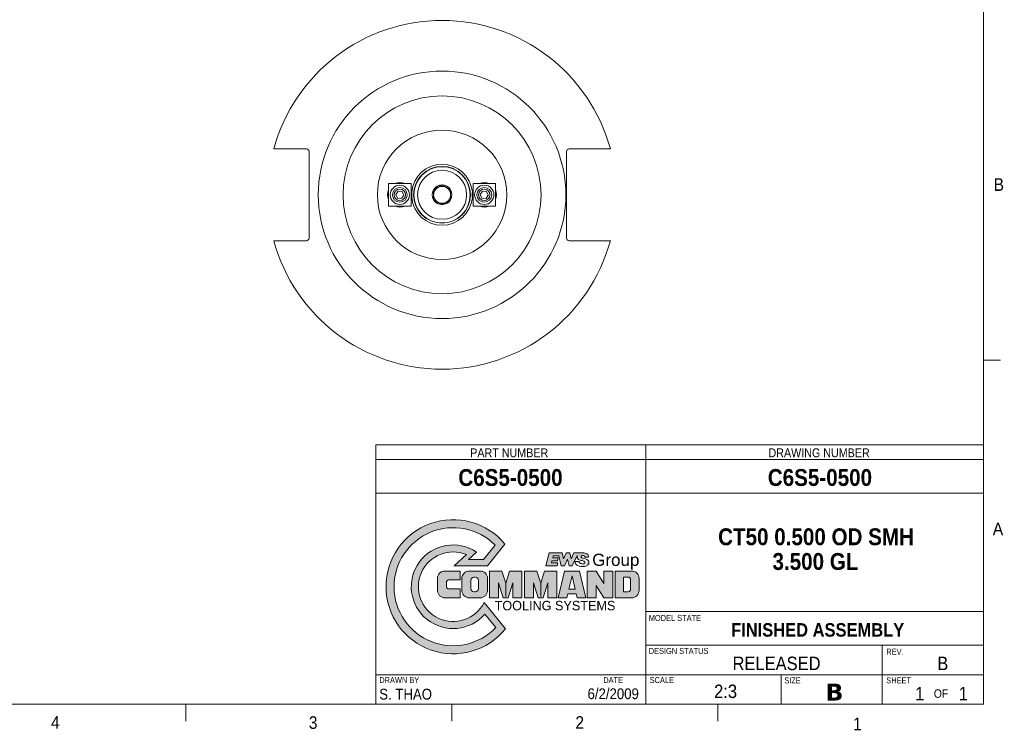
# Model space of a CAD drawing. Header units: inches. Extents: x 0.5 to 16.5, y 0.2 to 10.8.
# Tile 3 of 8: x 9.2 to 16.5, y 0.2 to 5.5. Entities that reach past the tile are written whole.
import ezdxf

# ---------------------------------------------------------------- set-up
doc = ezdxf.new("R2010")
doc.units = ezdxf.units.IN
doc.header["$MEASUREMENT"] = 0
doc.linetypes.add('CENTERX2', pattern=[0.7999999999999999, 0.5, -0.1, 0.1, -0.1])
doc.layers.add('FORMAT', color=7, linetype='Continuous')
doc.styles.add('SLDTEXTSTYLE0', font='VERDANAB.TTF')
doc.styles.add('SLDTEXTSTYLE1', font='GOTHIC.TTF', dxfattribs={"width": 0.913})
doc.styles.add('SLDTEXTSTYLE2', font='GOTHICB.TTF', dxfattribs={"width": 0.913})
doc.styles.add('SLDTEXTSTYLE3', font='MICROSS.TTF')
doc.styles.add('SLDTEXTSTYLE4', font='Brock')

# ---------------------------------------------------------------- blocks, each defined once
blk = doc.blocks.new('Block1')
at = {"linetype": 'Continuous'}
h = blk.add_hatch(color=7, dxfattribs=at)
edge = h.paths.add_edge_path(flags=0)
edge.add_arc((26.7, 22.6), 10.3, 67.67532192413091, 333.0646376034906, ccw=False)
edge.add_line((30.61250263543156, 32.12797581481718), (27.00079075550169, 28.76000000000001))
edge.add_line((27.00079075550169, 28.76000000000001), (36.83530790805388, 28.76000000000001))
edge.add_line((36.83530790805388, 28.76000000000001), (42.06039688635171, 35.21244752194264))
edge.add_arc((26.7, 22.6), 19.875, 39.38947500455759, 321.1997630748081)
edge.add_line((42.18929055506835, 10.14618519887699), (35.88263665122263, 17.93425417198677))
edge = h.paths.add_edge_path(flags=0)
edge.add_line((31.23771008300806, 30.66000000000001), (33.62496356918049, 32.88614989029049))
edge.add_arc((26.7, 22.6), 12.4, 56.05030493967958, 319.2194804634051)
edge.add_line((36.08949295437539, 14.50077645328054), (39.33545535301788, 10.49234671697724))
edge.add_arc((26.7, 22.6), 17.5, 44.76702876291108, 316.22200673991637, ccw=False)
edge.add_line((39.12458184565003, 34.92395090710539), (35.67170248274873, 30.66))
edge.add_line((35.67170248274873, 30.66), (31.23771008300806, 30.66000000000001))
h = blk.add_hatch(color=7, dxfattribs=at)
edge = h.paths.add_edge_path(flags=0)
edge.add_line((22.04999999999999, 25.05000000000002), (22.04999999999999, 21.50000000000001))
edge.add_arc((24.24999999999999, 21.50000000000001), 2.199999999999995, 179.9999999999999, 269.9999999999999)
edge.add_line((24.24999999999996, 19.30000000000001), (28.77999999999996, 19.30000000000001))
edge.add_line((28.77999999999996, 19.30000000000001), (28.77999999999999, 21.95000000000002))
edge.add_line((28.77999999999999, 21.95000000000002), (25.39999999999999, 21.95000000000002))
edge.add_arc((25.39999999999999, 22.65000000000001), 0.699999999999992, 179.9999999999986, 270, ccw=False)
edge.add_line((24.69999999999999, 22.65000000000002), (24.69999999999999, 23.90000000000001))
edge.add_arc((25.39999999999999, 23.90000000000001), 0.700000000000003, 89.9999999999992, 180, ccw=False)
edge.add_line((25.39999999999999, 24.60000000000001), (28.78, 24.6))
edge.add_line((28.78, 24.6), (28.77999999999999, 27.25000000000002))
edge.add_line((28.77999999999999, 27.25000000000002), (24.24999999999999, 27.25000000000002))
edge.add_arc((24.24999999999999, 25.05), 2.200000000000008, 90, 179.9999999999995)
h = blk.add_hatch(color=7, dxfattribs=at)
edge = h.paths.add_edge_path(flags=0)
edge.add_arc((34.67999999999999, 25.05), 2.200000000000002, 5.59777623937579e-13, 90.00000000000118)
edge.add_line((34.67999999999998, 27.24999999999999), (31.48000000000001, 27.24999999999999))
edge.add_arc((31.48, 25.05), 2.200000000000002, 89.99999999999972, 180.0000000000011)
edge.add_line((29.27999999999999, 25.04999999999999), (29.27999999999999, 21.50000000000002))
edge.add_arc((31.48, 21.50000000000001), 2.200000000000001, 179.9999999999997, 270.0000000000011)
edge.add_line((31.48000000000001, 19.3), (34.67999999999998, 19.3))
edge.add_arc((34.67999999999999, 21.50000000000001), 2.200000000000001, 270.0000000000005, 360.0000000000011)
edge.add_line((36.88, 21.50000000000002), (36.88, 25.04999999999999))
edge = h.paths.add_edge_path(flags=0)
edge.add_line((32.92999999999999, 25.45000000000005), (33.22999999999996, 25.45000000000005))
edge.add_arc((33.23, 24.45000000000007), 0.9999999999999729, -1.8189894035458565e-12, 90.0000000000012, ccw=False)
edge.add_line((34.22999999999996, 24.45000000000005), (34.22999999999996, 22.10000000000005))
edge.add_arc((33.23, 22.10000000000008), 0.9999999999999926, 269.99999999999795, 359.9999999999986, ccw=False)
edge.add_line((33.22999999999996, 21.10000000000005), (32.92999999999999, 21.10000000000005))
edge.add_arc((32.92999999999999, 22.10000000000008), 1.00000000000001, 180.0000000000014, 270, ccw=False)
edge.add_line((31.92999999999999, 22.10000000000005), (31.92999999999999, 24.45000000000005))
edge.add_arc((32.92999999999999, 24.45000000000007), 0.9999999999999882, 89.9999999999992, 180.000000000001, ccw=False)
for points in [[(42.27999999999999, 23.69999999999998), (41.16068929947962, 27.24999999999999), (37.47999999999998, 27.24999999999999), (37.47999999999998, 19.30000000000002), (40.13, 19.30000000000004), (40.12999999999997, 23.8000000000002), (41.5488445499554, 19.30000000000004), (43.0111554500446, 19.30000000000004), (44.42999999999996, 23.80000000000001), (44.42999999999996, 19.30000000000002), (47.07999999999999, 19.30000000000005), (47.07999999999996, 27.24999999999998), (43.39931070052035, 27.24999999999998)], [(52.62999999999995, 23.70000000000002), (51.51068929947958, 27.25000000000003), (47.82999999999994, 27.25000000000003), (47.82999999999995, 19.30000000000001), (50.48000000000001, 19.30000000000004), (50.48000000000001, 23.80000000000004), (51.89884454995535, 19.30000000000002), (53.36115545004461, 19.30000000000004), (54.77999999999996, 23.80000000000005), (54.77999999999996, 19.30000000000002), (57.43000000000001, 19.30000000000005), (57.42999999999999, 27.25000000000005), (53.74931070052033, 27.25000000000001)], [(66.42999999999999, 19.30000000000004), (69.08, 19.30000000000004), (69.07999999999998, 22.95000000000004), (71.36077313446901, 19.30000000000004), (74.03, 19.30000000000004), (74.03, 27.25000000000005), (71.38, 27.25000000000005), (71.38000000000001, 23.60000000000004), (69.09922686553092, 27.25000000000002), (66.42999999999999, 27.25000000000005)]]:
    blk.add_hatch(color=7, dxfattribs=at).paths.add_polyline_path(points, flags=0)
h = blk.add_hatch(color=7, dxfattribs=at)
h.paths.add_polyline_path([(57.82999999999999, 19.30000000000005), (60.39837196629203, 19.30000000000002), (60.68093445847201, 20.50000000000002), (63.17906554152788, 20.50000000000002), (63.46162803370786, 19.30000000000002), (66.03, 19.30000000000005), (64.15802348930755, 27.25000000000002), (59.70197651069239, 27.25000000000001)], flags=0)
h.paths.add_polyline_path([(62.84940930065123, 21.90000000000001), (61.01059069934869, 21.90000000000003), (61.92999999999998, 25.80459169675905)], flags=0)
h = blk.add_hatch(color=7, dxfattribs=at)
edge = h.paths.add_edge_path(flags=0)
edge.add_line((74.68, 19.30000000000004), (79.57999999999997, 19.30000000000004))
edge.add_arc((79.57999999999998, 21.50000000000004), 2.200000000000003, 270.0000000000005, 360.0000000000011)
edge.add_line((81.78, 21.50000000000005), (81.78, 25.05000000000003))
edge.add_arc((79.57999999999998, 25.05000000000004), 2.200000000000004, 5.59777623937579e-13, 90.00000000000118)
edge.add_line((79.57999999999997, 27.25000000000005), (74.67999999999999, 27.25000000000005))
edge.add_line((74.67999999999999, 27.25000000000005), (74.68, 19.30000000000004))
edge = h.paths.add_edge_path(flags=0)
edge.add_arc((78.47999999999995, 21.90000000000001), 0.8000000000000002, 269.9999999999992, 359.99999999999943, ccw=False)
edge.add_line((78.47999999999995, 21.1), (77.18, 21.10000000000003))
edge.add_line((77.18, 21.10000000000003), (77.18, 25.45000000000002))
edge.add_line((77.18, 25.45000000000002), (78.47999999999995, 25.44999999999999))
edge.add_arc((78.47999999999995, 24.65), 0.7999999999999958, -6.252776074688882e-13, 89.9999999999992, ccw=False)
edge.add_line((79.27999999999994, 24.65), (79.27999999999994, 21.90000000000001))
at = {"color": 7, "linetype": 'Continuous', "lineweight": 0}
for p, q in [((42.0603968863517, 35.21244752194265), (36.83530790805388, 28.76)), ((27.00079075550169, 28.76), (30.61250263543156, 32.12797581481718)), ((31.23771008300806, 30.66), (33.62496356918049, 32.88614989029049)), ((39.12458184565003, 34.92395090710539), (35.67170248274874, 30.66000000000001)), ((35.67170248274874, 30.66000000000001), (31.23771008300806, 30.66)), ((28.77999999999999, 27.25000000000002), (24.24999999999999, 27.25000000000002)), ((36.83530790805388, 28.76), (27.00079075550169, 28.76)), ((28.78, 24.6), (28.77999999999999, 27.25000000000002)), ((31.48000000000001, 27.25), (34.67999999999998, 27.25)), ((37.47999999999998, 27.24999999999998), (37.47999999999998, 19.30000000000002)), ((41.16068929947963, 27.24999999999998), (37.47999999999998, 27.24999999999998)), ((42.27999999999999, 23.69999999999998), (41.16068929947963, 27.24999999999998)), ((43.39931070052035, 27.24999999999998), (42.27999999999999, 23.69999999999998)), ((47.07999999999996, 27.24999999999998), (43.39931070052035, 27.24999999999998)), ((47.07999999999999, 19.30000000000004), (47.07999999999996, 27.24999999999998)), ((47.82999999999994, 27.25000000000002), (47.82999999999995, 19.30000000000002)), ((51.51068929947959, 27.25000000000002), (47.82999999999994, 27.25000000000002)), ((52.62999999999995, 23.70000000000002), (51.51068929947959, 27.25000000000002)), ((53.74931070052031, 27.25000000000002), (52.62999999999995, 23.70000000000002)), ((57.42999999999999, 27.25000000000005), (53.74931070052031, 27.25000000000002)), ((57.43000000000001, 19.30000000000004), (57.42999999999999, 27.25000000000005)), ((57.82999999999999, 19.30000000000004), (59.70197651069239, 27.25000000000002)), ((59.70197651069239, 27.25000000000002), (64.15802348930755, 27.25000000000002)), ((64.15802348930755, 27.25000000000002), (66.03, 19.30000000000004)), ((66.42999999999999, 19.30000000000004), (66.42999999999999, 27.25000000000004)), ((66.42999999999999, 27.25000000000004), (69.09922686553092, 27.25000000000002)), ((69.09922686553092, 27.25000000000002), (71.38, 23.60000000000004)), ((71.38, 23.60000000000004), (71.38, 27.25000000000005)), ((71.38, 27.25000000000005), (74.03, 27.25000000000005)), ((74.03, 27.25000000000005), (74.03, 19.30000000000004)), ((74.67999999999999, 19.30000000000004), (74.67999999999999, 27.25000000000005)), ((74.67999999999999, 27.25000000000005), (79.57999999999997, 27.25000000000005)), ((22.04999999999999, 25.05000000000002), (22.04999999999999, 21.50000000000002)), ((24.69999999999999, 22.65000000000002), (24.69999999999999, 23.90000000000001)), ((25.39999999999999, 24.60000000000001), (28.78, 24.6)), ((29.27999999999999, 21.50000000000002), (29.27999999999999, 25.04999999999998)), ((31.92999999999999, 24.45000000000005), (31.92999999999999, 22.10000000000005)), ((32.92999999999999, 25.45000000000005), (33.22999999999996, 25.45000000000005)), ((34.22999999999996, 24.45000000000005), (34.22999999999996, 22.10000000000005)), ((36.88, 21.50000000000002), (36.88, 25.04999999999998)), ((40.13, 19.30000000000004), (40.12999999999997, 23.80000000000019)), ((40.12999999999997, 23.80000000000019), (41.5488445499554, 19.30000000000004)), ((43.0111554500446, 19.30000000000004), (44.42999999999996, 23.80000000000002)), ((44.42999999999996, 23.80000000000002), (44.42999999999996, 19.30000000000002)), ((50.48000000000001, 19.30000000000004), (50.48000000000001, 23.80000000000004)), ((50.48000000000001, 23.80000000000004), (51.89884454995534, 19.30000000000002)), ((53.36115545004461, 19.30000000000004), (54.77999999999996, 23.80000000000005)), ((54.77999999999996, 23.80000000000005), (54.77999999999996, 19.30000000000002)), ((61.92999999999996, 25.80459169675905), (61.01059069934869, 21.90000000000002)), ((62.84940930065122, 21.90000000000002), (61.92999999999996, 25.80459169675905)), ((77.18, 25.45000000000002), (78.47999999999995, 25.44999999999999)), ((77.18, 25.45000000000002), (77.18, 21.10000000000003)), ((79.27999999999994, 24.65), (79.27999999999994, 21.90000000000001)), ((81.78, 21.50000000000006), (81.78, 25.05000000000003)), ((28.77999999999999, 21.95000000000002), (25.4, 21.95000000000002)), ((28.77999999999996, 19.30000000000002), (28.77999999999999, 21.95000000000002)), ((32.92999999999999, 21.10000000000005), (33.22999999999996, 21.10000000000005)), ((60.68093445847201, 20.50000000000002), (60.39837196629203, 19.30000000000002)), ((63.17906554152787, 20.50000000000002), (60.68093445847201, 20.50000000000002)), ((61.01059069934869, 21.90000000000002), (62.84940930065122, 21.90000000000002)), ((63.46162803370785, 19.30000000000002), (63.17906554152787, 20.50000000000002)), ((71.36077313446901, 19.30000000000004), (69.08, 22.95000000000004)), ((69.08, 22.95000000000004), (69.08, 19.30000000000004)), ((77.18, 21.10000000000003), (78.47999999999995, 21.1)), ((24.24999999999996, 19.30000000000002), (28.77999999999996, 19.30000000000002)), ((31.48000000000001, 19.30000000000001), (34.67999999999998, 19.30000000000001)), ((42.18929055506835, 10.14618519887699), (35.88263665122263, 17.93425417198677)), ((37.47999999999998, 19.30000000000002), (40.13, 19.30000000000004)), ((41.5488445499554, 19.30000000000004), (43.0111554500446, 19.30000000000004)), ((44.42999999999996, 19.30000000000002), (47.07999999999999, 19.30000000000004)), ((47.82999999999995, 19.30000000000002), (50.48000000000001, 19.30000000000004)), ((51.89884454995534, 19.30000000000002), (53.36115545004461, 19.30000000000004)), ((54.77999999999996, 19.30000000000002), (57.43000000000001, 19.30000000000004)), ((60.39837196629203, 19.30000000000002), (57.82999999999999, 19.30000000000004)), ((66.03, 19.30000000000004), (63.46162803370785, 19.30000000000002)), ((69.08, 19.30000000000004), (66.42999999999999, 19.30000000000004)), ((74.03, 19.30000000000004), (71.36077313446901, 19.30000000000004)), ((74.67999999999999, 19.30000000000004), (79.57999999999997, 19.30000000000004)), ((39.33545535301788, 10.49234671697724), (36.08949295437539, 14.50077645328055))]:
    blk.add_line(p, q, dxfattribs=at)
at = {"color": 7, "linetype": 'CENTERX2', "lineweight": 0}
for p, q in [((42.27999999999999, 23.69999999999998), (42.27999999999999, 19.30000000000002)), ((52.62999999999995, 23.70000000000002), (52.62999999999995, 19.30000000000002))]:
    blk.add_line(p, q, dxfattribs=at)
at = {"color": 7, "linetype": 'Continuous', "lineweight": 0}
for centre, radius, start, end in [((26.7, 22.6), 19.87500000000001, 39.38947500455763, 321.1997630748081), ((26.7, 22.6), 17.5, 44.76702876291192, 316.2220067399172), ((26.7, 22.6), 12.4, 56.05030493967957, 319.2194804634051), ((26.7, 22.6), 10.3, 67.67532192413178, 333.0646376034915), ((24.24999999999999, 25.05), 2.200000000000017, 90, 179.9999999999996), ((31.48, 25.05), 2.200000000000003, 89.99999999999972, 180.0000000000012), ((34.67999999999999, 25.05), 2.200000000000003, 4.579998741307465e-13, 90.00000000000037), ((79.57999999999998, 25.05000000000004), 2.200000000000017, 5.59777623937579e-13, 90.00000000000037), ((25.39999999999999, 23.90000000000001), 0.7000000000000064, 90, 180), ((32.92999999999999, 24.45000000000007), 1, 90, 180.000000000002), ((33.23, 24.45000000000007), 0.9999999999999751, 359.9999999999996, 90.00000000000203), ((78.47999999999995, 24.65), 0.7999999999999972, 2.544443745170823e-13, 90), ((24.24999999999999, 21.50000000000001), 2.200000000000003, 179.9999999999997, 269.9999999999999), ((25.39999999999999, 22.65000000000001), 0.6999999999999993, 179.9999999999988, 270.0000000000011), ((31.48, 21.50000000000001), 2.200000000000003, 179.9999999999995, 270.0000000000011), ((32.92999999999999, 22.10000000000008), 1.000000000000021, 180.000000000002, 270.0000000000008), ((33.23, 22.10000000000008), 1.000000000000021, 269.9999999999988, 359.9999999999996), ((34.67999999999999, 21.50000000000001), 2.200000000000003, 270.0000000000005, 4.626261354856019e-13), ((78.47999999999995, 21.90000000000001), 0.8000000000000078, 270.0000000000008, 2.544443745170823e-13), ((79.57999999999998, 21.50000000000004), 2.200000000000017, 270.0000000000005, 3.701009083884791e-13)]:
    blk.add_arc(centre, radius, start, end, dxfattribs=at)
blk = doc.blocks.new('EWS Block')
at = {"linetype": 'Continuous'}
h = blk.add_hatch(color=7, dxfattribs=at)
edge = h.paths.add_edge_path(flags=0)
edge.add_ellipse((33.79363378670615, 18.10400813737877), major_axis=(0.36737571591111, -0.06874440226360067), ratio=0.6160976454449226, start_angle=47.57639443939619, end_angle=275.847992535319)
edge.add_arc((33.59297380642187, 16.27313328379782), 1.610674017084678, 48.420994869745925, 83.01193035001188, ccw=False)
edge.add_arc((34.25830985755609, 17.02307262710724), 0.6081366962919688, -63.07565942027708, 48.42099486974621, ccw=False)
edge.add_arc((33.84625116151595, 17.83443022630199), 1.518133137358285, 278.5785961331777, 296.92434057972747, ccw=False)
edge.add_arc((33.70348498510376, 18.78081858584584), 2.47522932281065, 247.3246456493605, 278.5785961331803, ccw=False)
edge.add_arc((33.03813235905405, 17.18831816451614), 0.7493232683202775, 173.9518602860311, 247.3246456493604, ccw=False)
edge.add_line((32.29298003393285, 17.26726987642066), (33.06353900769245, 17.26726987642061))
edge.add_arc((33.42170836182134, 17.26547941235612), 0.3581738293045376, 179.7135847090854, 208.5501509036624)
edge.add_ellipse((33.6004736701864, 17.10944305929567), major_axis=(-0.5113526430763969, 0.09443767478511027), ratio=0.5384615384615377, start_angle=21.91334940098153, end_angle=281.023765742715)
edge.add_arc((33.64028291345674, 18.51796287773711), 1.123624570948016, 231.2193655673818, 265.52471461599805, ccw=False)
edge.add_arc((33.39032772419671, 18.20686605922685), 0.7245521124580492, 169.7108356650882, 231.2193655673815, ccw=False)
edge.add_line((32.67742725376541, 18.33628276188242), (31.78019237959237, 16.42257047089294))
edge.add_line((31.78019237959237, 16.42257047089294), (31.21220182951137, 16.42257047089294))
edge.add_line((31.21220182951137, 16.42257047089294), (30.89611462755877, 17.64469077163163))
edge.add_line((30.89611462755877, 17.64469077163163), (30.32312935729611, 16.42257047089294))
edge.add_line((30.32312935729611, 16.42257047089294), (29.75513880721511, 16.42257047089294))
edge.add_line((29.75513880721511, 16.42257047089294), (29.29495907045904, 18.27257047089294))
edge.add_line((29.29495907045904, 18.27257047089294), (28.25686729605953, 18.27257047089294))
edge.add_line((28.25686729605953, 18.27257047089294), (28.16337705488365, 17.89757047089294))
edge.add_line((28.16337705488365, 17.89757047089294), (29.20374123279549, 17.89757047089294))
edge.add_line((29.20374123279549, 17.89757047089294), (29.06662221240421, 17.34757047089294))
edge.add_line((29.06662221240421, 17.34757047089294), (28.02625803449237, 17.34757047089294))
edge.add_line((28.02625803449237, 17.34757047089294), (27.9327677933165, 16.97257047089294))
edge.add_line((27.9327677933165, 16.97257047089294), (29.13893939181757, 16.97257047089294))
edge.add_line((29.13893939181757, 16.97257047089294), (29.00182037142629, 16.42257047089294))
edge.add_line((29.00182037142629, 16.42257047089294), (26.90340454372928, 16.42257047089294))
edge.add_line((26.90340454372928, 16.42257047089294), (27.50174208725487, 18.82257047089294))
edge.add_line((27.50174208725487, 18.82257047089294), (29.90823972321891, 18.82257047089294))
edge.add_line((29.90823972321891, 18.82257047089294), (30.18262341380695, 17.76169272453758))
edge.add_line((30.18262341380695, 17.76169272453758), (30.63570705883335, 18.82257047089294))
edge.add_line((30.63570705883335, 18.82257047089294), (31.30868559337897, 18.82257047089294))
edge.add_line((31.30868559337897, 18.82257047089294), (31.58306928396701, 17.76169272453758))
edge.add_line((31.58306928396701, 17.76169272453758), (32.08045675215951, 18.82257047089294))
edge.add_line((32.08045675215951, 18.82257047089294), (33.95111482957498, 18.82257047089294))
edge.add_arc((33.95111482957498, 17.80615371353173), 1.016416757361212, 45.102261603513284, 89.9999999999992, ccw=False)
edge.add_arc((34.30672189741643, 18.16303242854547), 0.5126124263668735, -10.025484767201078, 45.102261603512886, ccw=False)
edge.add_line((34.81150694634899, 18.07379368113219), (34.13476638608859, 18.07379368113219))
edge.add_arc((33.95986873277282, 18.09011077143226), 0.1756571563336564, 354.6700140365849, 410.0199638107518)
at = {"color": 7, "linetype": 'Continuous', "lineweight": 0}
for p, q in [((27.50174208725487, 18.82257047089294), (26.90340454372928, 16.42257047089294)), ((27.50174208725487, 18.82257047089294), (29.90823972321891, 18.82257047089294)), ((28.16337705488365, 17.89757047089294), (28.25686729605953, 18.27257047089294)), ((28.25686729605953, 18.27257047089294), (29.29495907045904, 18.27257047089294)), ((29.29495907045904, 18.27257047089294), (29.75513880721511, 16.42257047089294)), ((29.90823972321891, 18.82257047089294), (30.18262341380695, 17.76169272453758)), ((30.18262341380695, 17.76169272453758), (30.63570705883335, 18.82257047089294)), ((30.63570705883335, 18.82257047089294), (31.30868559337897, 18.82257047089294)), ((31.30868559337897, 18.82257047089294), (31.58306928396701, 17.76169272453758)), ((31.58306928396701, 17.76169272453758), (32.08045675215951, 18.82257047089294)), ((31.78019237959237, 16.42257047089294), (32.67742725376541, 18.33628276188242)), ((32.08045675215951, 18.82257047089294), (33.95111482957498, 18.82257047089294)), ((26.90340454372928, 16.42257047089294), (29.00182037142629, 16.42257047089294)), ((27.9327677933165, 16.97257047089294), (28.02625803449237, 17.34757047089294)), ((29.13893939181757, 16.97257047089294), (27.9327677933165, 16.97257047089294)), ((28.02625803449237, 17.34757047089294), (29.06662221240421, 17.34757047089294)), ((29.20374123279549, 17.89757047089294), (28.16337705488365, 17.89757047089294)), ((29.00182037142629, 16.42257047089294), (29.13893939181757, 16.97257047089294)), ((29.06662221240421, 17.34757047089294), (29.20374123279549, 17.89757047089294)), ((29.75513880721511, 16.42257047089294), (30.32312935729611, 16.42257047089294)), ((30.32312935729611, 16.42257047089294), (30.89611462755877, 17.64469077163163)), ((30.89611462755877, 17.64469077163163), (31.21220182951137, 16.42257047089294)), ((31.21220182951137, 16.42257047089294), (31.78019237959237, 16.42257047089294)), ((33.06353900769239, 17.26726987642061), (32.29298003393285, 17.26726987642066)), ((34.13476638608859, 18.07379368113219), (34.81150694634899, 18.07379368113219))]:
    blk.add_line(p, q, dxfattribs=at)
for centre, radius, start, end in [((33.39032772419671, 18.20686605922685), 0.7245521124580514, 169.710835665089, 231.2193655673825), ((33.95111482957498, 17.80615371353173), 1.016416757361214, 45.1022616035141, 90), ((34.30672189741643, 18.16303242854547), 0.5126124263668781, 349.9745152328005, 45.10226160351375), ((33.03813235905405, 17.18831816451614), 0.7493232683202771, 173.9518602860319, 247.3246456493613), ((33.70348498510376, 18.78081858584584), 2.47522932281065, 247.3246456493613, 278.5785961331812), ((33.64028291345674, 18.51796287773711), 1.123624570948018, 231.2193655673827, 265.5247146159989), ((33.42170836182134, 17.26547941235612), 0.3581738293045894, 179.7135847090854, 208.5501509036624), ((33.59297380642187, 16.27313328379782), 1.610674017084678, 48.42099486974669, 83.0119303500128), ((33.84625116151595, 17.83443022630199), 1.518133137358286, 278.5785961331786, 296.9243405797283), ((33.95986873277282, 18.09011077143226), 0.1756571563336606, 354.6700140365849, 50.01996381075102), ((34.25830985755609, 17.02307262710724), 0.6081366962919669, 296.9243405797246, 48.42099486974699)]:
    blk.add_arc(centre, radius, start, end, dxfattribs=at)
for centre, major_axis, ratio, start_param, end_param in [((33.79363378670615, 18.10400813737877), (0.3673757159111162, -0.06874440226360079), 0.6160976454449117, 0.8303647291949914, 4.814455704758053), ((33.6004736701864, 17.10944305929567), (-0.5113526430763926, 0.09443767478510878), 0.53846153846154, 0.3824600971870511, 4.904789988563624)]:
    blk.add_ellipse(centre, major_axis=major_axis, ratio=ratio, start_param=start_param, end_param=end_param, dxfattribs=at)

msp = doc.modelspace()

# ---------------------------------------------------------------- linework, layer by layer
at = {"color": 7, "linetype": 'Continuous', "lineweight": 0}
for p, q in [((16.375, 0.4), (16.375, 10.6)), ((16.37625160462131, 2.949999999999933), (16.50125160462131, 2.949999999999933)), ((11.875, 2.321875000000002), (11.875, 0.4000000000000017)), ((11.875, 2.321875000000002), (16.375, 2.321875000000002)), ((13.875, 2.321875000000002), (13.875, 0.400000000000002)), ((11.875, 2.212500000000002), (16.375, 2.212500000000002)), ((11.875, 1.962500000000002), (16.375, 1.962500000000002)), ((13.875, 1.087500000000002), (16.375, 1.087500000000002)), ((13.875, 0.8375000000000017), (16.375, 0.8375000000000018)), ((15.625, 0.8375000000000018), (15.625, 0.4000000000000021)), ((11.875, 0.6187500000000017), (16.375, 0.6187500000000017)), ((14.875, 0.6187500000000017), (14.875, 0.400000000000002)), ((16.375, 0.4), (0.625, 0.4)), ((10.46875, 0.4000000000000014), (10.46875, 0.2750000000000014)), ((12.4375, 0.4000000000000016), (12.43749999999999, 0.2750000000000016)), ((14.40625, 0.4000000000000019), (14.40624999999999, 0.2750000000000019))]:
    msp.add_line(p, q, dxfattribs=at)
at = {"color": 7, "linetype": 'Continuous', "lineweight": 15}
for p, q in [((11.36011954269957, 4.513920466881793), (11.13974771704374, 4.513920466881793)), ((11.38011954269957, 3.853920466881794), (11.38011954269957, 4.493920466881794)), ((13.28678620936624, 3.853920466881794), (13.28678620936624, 4.493920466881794)), ((13.30678620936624, 4.513920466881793), (13.5904913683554, 4.513920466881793)), ((11.96911954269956, 4.25725380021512), (11.96911954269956, 4.090587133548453)), ((12.13578620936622, 4.25725380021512), (11.96911954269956, 4.25725380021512)), ((12.13578620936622, 4.090587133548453), (12.13578620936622, 4.25725380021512)), ((12.76111954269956, 4.257253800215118), (12.59445287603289, 4.257253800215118)), ((12.59445287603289, 4.257253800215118), (12.59445287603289, 4.090587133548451)), ((12.76111954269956, 4.090587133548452), (12.76111954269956, 4.257253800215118)), ((12.03966727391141, 4.201084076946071), (12.02253569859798, 4.176429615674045)), ((12.03532130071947, 4.149266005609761), (12.02253569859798, 4.176429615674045)), ((12.06958445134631, 4.198574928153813), (12.03966727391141, 4.201084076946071)), ((12.06523847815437, 4.146756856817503), (12.08237005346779, 4.171411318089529)), ((12.06958445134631, 4.198574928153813), (12.08237005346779, 4.171411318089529)), ((12.66500060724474, 4.201084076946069), (12.64786903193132, 4.176429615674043)), ((12.6606546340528, 4.149266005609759), (12.64786903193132, 4.176429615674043)), ((12.66500060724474, 4.201084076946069), (12.69491778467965, 4.198574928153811)), ((12.69057181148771, 4.146756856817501), (12.70770338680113, 4.171411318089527)), ((12.69491778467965, 4.198574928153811), (12.70770338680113, 4.171411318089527)), ((11.96911954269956, 4.090587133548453), (12.13578620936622, 4.090587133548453)), ((12.06523847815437, 4.146756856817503), (12.03532130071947, 4.149266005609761)), ((12.59445287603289, 4.090587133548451), (12.76111954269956, 4.090587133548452)), ((12.6606546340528, 4.149266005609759), (12.69057181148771, 4.146756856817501)), ((11.13974771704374, 3.833920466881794), (11.36011954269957, 3.833920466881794)), ((13.5904913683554, 3.833920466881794), (13.30678620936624, 3.833920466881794))]:
    msp.add_line(p, q, dxfattribs=at)
for centre, radius in [((12.36511954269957, 4.173920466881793), 0.9166666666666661), ((12.36511954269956, 4.173920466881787), 0.4793333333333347), ((12.36511954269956, 4.173920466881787), 0.2104255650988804), ((12.36511954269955, 4.173920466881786), 0.2083333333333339), ((12.36511954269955, 4.173920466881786), 0.1816666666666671), ((12.05245287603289, 4.173920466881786), 0.0713333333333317), ((12.36511954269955, 4.173920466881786), 0.06266666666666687), ((12.67778620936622, 4.173920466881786), 0.07133333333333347), ((12.05245287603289, 4.173920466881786), 0.0546666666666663), ((12.05245287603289, 4.173920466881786), 0.04226666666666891), ((12.67778620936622, 4.173920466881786), 0.0546666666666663), ((12.67778620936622, 4.173920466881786), 0.04226666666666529)]:
    msp.add_circle(centre, radius, dxfattribs=at)
at = {"color": 8, "linetype": 'Continuous', "lineweight": 0}
msp.add_circle((12.36511954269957, 4.173920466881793), 0.7326666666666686, dxfattribs=at)
at = {"color": 7, "linetype": 'Continuous', "lineweight": 15}
for centre, radius, start, end in [((12.36511954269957, 4.173920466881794), 1.291666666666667, 15.26155654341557, 164.7384434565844), ((11.36011954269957, 4.493920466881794), 0.02000000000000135, 0, 90), ((13.30678620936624, 4.493920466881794), 0.01999999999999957, 90, 180), ((12.36511954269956, 4.173920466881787), 0.2254255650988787, 5.536005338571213, 174.4639946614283), ((12.05245287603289, 4.173920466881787), 0.0909313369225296, 66.41140568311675, 113.5885943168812), ((12.36511954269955, 4.173920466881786), 0.07293858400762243, 90, 149.9999999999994), ((12.36511954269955, 4.173920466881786), 0.07293858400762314, 29.99999999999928, 90), ((12.67778620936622, 4.173920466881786), 0.09093133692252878, 66.41140568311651, 113.5885943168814), ((12.05245287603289, 4.173920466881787), 0.09093133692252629, 156.4114056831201, 203.5885943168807), ((12.05245287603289, 4.173920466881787), 0.09093133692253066, 13.83693445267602, 23.58859431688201), ((12.36511954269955, 4.173920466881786), 0.07293858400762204, 149.9999999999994, 210.0000000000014), ((12.36511954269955, 4.173920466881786), 0.07293858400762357, 330.000000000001, 29.99999999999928), ((12.67778620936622, 4.173920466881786), 0.09093133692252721, 156.4114056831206, 166.1630655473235), ((12.67778620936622, 4.173920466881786), 0.09093133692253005, 336.4114056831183, 23.58859431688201), ((12.05245287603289, 4.173920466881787), 0.09093133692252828, 246.4114056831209, 293.5885943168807), ((12.05245287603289, 4.173920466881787), 0.09093133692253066, 336.4114056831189, 346.1630655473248), ((12.36511954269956, 4.173920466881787), 0.225425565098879, 185.5360053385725, 354.463994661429), ((12.36511954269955, 4.173920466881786), 0.07293858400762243, 210.0000000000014, 270.0000000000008), ((12.36511954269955, 4.173920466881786), 0.07293858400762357, 270.0000000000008, 330.000000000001), ((12.67778620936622, 4.173920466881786), 0.090931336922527, 193.8369344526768, 203.5885943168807), ((12.67778620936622, 4.173920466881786), 0.0909313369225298, 246.4114056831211, 293.5885943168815), ((12.36511954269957, 4.173920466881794), 1.291666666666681, 195.2615565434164, 344.7384434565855), ((11.36011954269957, 3.853920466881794), 0.02000000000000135, 270.0000000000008, 0), ((13.30678620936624, 3.853920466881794), 0.02000000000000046, 180, 270.0000000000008)]:
    msp.add_arc(centre, radius, start, end, dxfattribs=at)
for points, knots in [([(11.13974771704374, 4.513920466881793), (11.13887283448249, 4.513920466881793), (11.1368062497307, 4.513920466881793), (11.13356788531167, 4.513920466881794), (11.13020490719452, 4.513920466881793), (11.12709738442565, 4.513920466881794), (11.12412828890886, 4.513920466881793), (11.1217963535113, 4.513920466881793), (11.12018899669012, 4.513920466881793), (11.11920432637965, 4.513920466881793), (11.11907354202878, 4.513920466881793), (11.11900446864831, 4.513920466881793)], [0, 0, 0, 0, 0.0820803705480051, 0.1938843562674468, 0.3089866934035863, 0.4196767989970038, 0.5337666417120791, 0.6782329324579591, 0.7794186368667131, 0.8835005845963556, 0.9999999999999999, 0.9999999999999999, 0.9999999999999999, 0.9999999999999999]), ([(13.5904913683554, 4.513920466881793), (13.59224023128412, 4.513920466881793), (13.59518268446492, 4.513920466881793), (13.59913799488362, 4.513920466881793), (13.60230176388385, 4.513920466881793), (13.6051296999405, 4.513920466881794), (13.607464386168, 4.513920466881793), (13.60928510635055, 4.513920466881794), (13.61084651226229, 4.513920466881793), (13.61108754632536, 4.513920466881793), (13.61123461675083, 4.513920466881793)], [0, 0, 0, 0, 0.163761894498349, 0.275528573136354, 0.3906473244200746, 0.5003838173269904, 0.6135205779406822, 0.7195561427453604, 0.8288831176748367, 1, 1, 1, 1]), ([(12.36511954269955, 4.246859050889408), (12.36297466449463, 4.245620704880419), (12.35868588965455, 4.243144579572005), (12.35190775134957, 4.239231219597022), (12.34484323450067, 4.235152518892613), (12.33827896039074, 4.231362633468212), (12.33243483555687, 4.227988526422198), (12.32731441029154, 4.225032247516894), (12.32219083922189, 4.222074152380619), (12.31616464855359, 4.218594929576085), (12.30935009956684, 4.214660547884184), (12.30442613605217, 4.211817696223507), (12.30195287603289, 4.210389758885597)], [0, 0, 0, 0, 0.1080774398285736, 0.2161054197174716, 0.3280012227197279, 0.4398212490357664, 0.516643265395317, 0.5934676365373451, 0.6728353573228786, 0.7522228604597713, 0.8755439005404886, 0.9999999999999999, 0.9999999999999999, 0.9999999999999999, 0.9999999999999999]), ([(12.42828620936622, 4.210389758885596), (12.4261413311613, 4.211628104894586), (12.42185255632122, 4.214104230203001), (12.41507441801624, 4.218017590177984), (12.40800990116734, 4.222096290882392), (12.40144562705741, 4.225886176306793), (12.39560150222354, 4.229260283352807), (12.39048107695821, 4.232216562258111), (12.38535750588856, 4.235174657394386), (12.37933131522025, 4.23865388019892), (12.37251676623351, 4.242588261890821), (12.36759280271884, 4.245431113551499), (12.36511954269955, 4.246859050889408)], [0, 0, 0, 0, 0.1080774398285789, 0.2161054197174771, 0.3280012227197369, 0.4398212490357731, 0.5166432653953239, 0.5934676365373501, 0.6728353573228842, 0.7522228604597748, 0.8755439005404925, 1, 1, 1, 1]), ([(12.14074541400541, 4.19566755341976), (12.14100945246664, 4.19320007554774), (12.14153929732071, 4.188248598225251), (12.14196297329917, 4.180617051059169), (12.1420825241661, 4.172854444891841), (12.14184781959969, 4.163277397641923), (12.14116902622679, 4.156440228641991), (12.14074541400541, 4.152173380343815)], [0, 0, 0, 0, 0.1725882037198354, 0.3463320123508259, 0.52391573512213, 0.7028917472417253, 1, 1, 1, 1]), ([(12.30195287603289, 4.210389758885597), (12.30195287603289, 4.208290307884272), (12.30195287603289, 4.204091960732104), (12.30195287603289, 4.19712680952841), (12.30195287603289, 4.189480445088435), (12.30195287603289, 4.181151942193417), (12.30195287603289, 4.172573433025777), (12.30195287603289, 4.163887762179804), (12.30195287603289, 4.155255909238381), (12.30195287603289, 4.146370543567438), (12.30195287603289, 4.140579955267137), (12.30195287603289, 4.137451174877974)], [0, 0, 0, 0, 0.09175468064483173, 0.1834851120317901, 0.2942885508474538, 0.4053796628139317, 0.5159597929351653, 0.6315973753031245, 0.747800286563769, 0.8637310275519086, 1, 1, 1, 1]), ([(12.42828620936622, 4.137451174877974), (12.42828620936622, 4.140579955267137), (12.42828620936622, 4.146370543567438), (12.42828620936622, 4.155255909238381), (12.42828620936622, 4.163887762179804), (12.42828620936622, 4.172573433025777), (12.42828620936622, 4.181151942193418), (12.42828620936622, 4.189480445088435), (12.42828620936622, 4.19712680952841), (12.42828620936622, 4.204091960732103), (12.42828620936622, 4.208290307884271), (12.42828620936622, 4.210389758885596)], [0, 0, 0, 0, 0.1362689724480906, 0.2521997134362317, 0.3684026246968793, 0.4840402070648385, 0.5946203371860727, 0.7057114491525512, 0.8165148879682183, 0.9082453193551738, 1, 1, 1, 1]), ([(12.58949367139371, 4.152173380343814), (12.58922963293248, 4.154640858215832), (12.5886997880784, 4.159592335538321), (12.58827611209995, 4.167223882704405), (12.58815656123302, 4.174986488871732), (12.58839126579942, 4.184563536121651), (12.58907005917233, 4.191400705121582), (12.58949367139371, 4.195667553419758)], [0, 0, 0, 0, 0.1725882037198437, 0.3463320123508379, 0.5239157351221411, 0.7028917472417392, 1, 1, 1, 1]), ([(12.30195287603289, 4.137451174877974), (12.30409775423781, 4.136212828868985), (12.30838652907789, 4.133736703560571), (12.31516466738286, 4.129823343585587), (12.32222918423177, 4.125744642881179), (12.32879345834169, 4.121954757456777), (12.33463758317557, 4.118580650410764), (12.3397580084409, 4.115624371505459), (12.34488157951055, 4.112666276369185), (12.35090777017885, 4.109187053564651), (12.35772231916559, 4.10525267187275), (12.36264628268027, 4.102409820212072), (12.36511954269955, 4.100981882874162)], [0, 0, 0, 0, 0.1080774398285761, 0.2161054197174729, 0.3280012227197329, 0.4398212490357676, 0.5166432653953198, 0.5934676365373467, 0.6728353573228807, 0.752222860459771, 0.8755439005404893, 1, 1, 1, 1]), ([(12.36511954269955, 4.100981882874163), (12.36726442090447, 4.102220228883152), (12.37155319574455, 4.104696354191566), (12.37833133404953, 4.10860971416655), (12.38539585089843, 4.112688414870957), (12.39196012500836, 4.116478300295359), (12.39780424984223, 4.119852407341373), (12.40292467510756, 4.122808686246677), (12.40804824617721, 4.125766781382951), (12.41407443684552, 4.129246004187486), (12.42088898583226, 4.133180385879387), (12.42581294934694, 4.136023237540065), (12.42828620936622, 4.137451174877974)], [0, 0, 0, 0, 0.1080774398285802, 0.2161054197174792, 0.3280012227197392, 0.4398212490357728, 0.5166432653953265, 0.5934676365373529, 0.672835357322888, 0.752222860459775, 0.8755439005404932, 1, 1, 1, 1]), ([(11.11900446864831, 3.833920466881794), (11.11900448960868, 3.833920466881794), (11.11900562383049, 3.833920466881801), (11.11919739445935, 3.833920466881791), (11.120062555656, 3.833920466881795), (11.12153145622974, 3.833920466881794), (11.12356767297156, 3.833920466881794), (11.12598899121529, 3.833920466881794), (11.12880362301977, 3.833920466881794), (11.13190519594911, 3.833920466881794), (11.13527054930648, 3.833920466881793), (11.13792357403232, 3.833920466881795), (11.13942910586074, 3.833920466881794), (11.13974771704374, 3.833920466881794)], [0, 0, 0, 0, 0.00189483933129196, 0.102534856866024, 0.2061011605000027, 0.3217147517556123, 0.4273594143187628, 0.5361456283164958, 0.6417637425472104, 0.7502959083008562, 0.8587023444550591, 0.970097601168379, 1, 1, 1, 1]), ([(13.61123461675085, 3.833920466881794), (13.61121962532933, 3.833920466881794), (13.61117625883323, 3.833920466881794), (13.6106900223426, 3.833920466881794), (13.60961075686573, 3.833920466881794), (13.60801236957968, 3.833920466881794), (13.60596346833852, 3.833920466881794), (13.60347815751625, 3.833920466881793), (13.60062988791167, 3.833920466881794), (13.59745698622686, 3.833920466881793), (13.59404601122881, 3.833920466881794), (13.59168179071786, 3.833920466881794), (13.5904913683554, 3.833920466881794)], [0, 0, 0, 0, 0.05304864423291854, 0.1534566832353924, 0.2567517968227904, 0.3577148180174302, 0.4614710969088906, 0.5649794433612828, 0.6712972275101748, 0.7783942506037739, 0.8884180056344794, 1, 1, 1, 1])]:
    msp.add_open_spline(points, degree=3, knots=knots, dxfattribs=at)

# ---------------------------------------------------------------- block references
at = {"color": 7, "linetype": 'Continuous'}
for name, p, xscale, yscale, zscale in [('Block1', (11.77960896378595, 0.705351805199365), 0.025, 0.025, 0.025), ('EWS Block', (12.05781962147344, 0.767579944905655), 0.04, 0.04, 0.04)]:
    msp.add_blockref(name, p, dxfattribs=dict(at, xscale=xscale, yscale=yscale, zscale=zscale))

# ---------------------------------------------------------------- texts
at = {"color": 7, "linetype": 'Continuous', "lineweight": 0}
for s, insert, char_height, attachment_point, style in [('B', (16.45027511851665, 4.296929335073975), 0.09374999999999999, 1, 'SLDTEXTSTYLE1'), ('PART NUMBER', (12.86245770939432, 2.295141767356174), 0.065, 2, 'SLDTEXTSTYLE1'), ('DRAWING NUMBER', (15.15705683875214, 2.295141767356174), 0.065, 2, 'SLDTEXTSTYLE1'), ('C6S5-0500', (12.87160784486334, 2.142026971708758), 0.125, 2, 'SLDTEXTSTYLE2'), ('C6S5-0500', (15.1632164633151, 2.142026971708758), 0.125, 2, 'SLDTEXTSTYLE2'), ('CT50 0.500 OD SMH', (15.13444454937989, 1.702865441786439), 0.125, 2, 'SLDTEXTSTYLE2'), ('A', (16.4435491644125, 1.745905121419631), 0.09374999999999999, 1, 'SLDTEXTSTYLE1'), ('3.500 GL', (15.13004997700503, 1.519878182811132), 0.125, 2, 'SLDTEXTSTYLE2'), ('MODEL STATE', (13.89537330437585, 1.061716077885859), 0.045, 1, 'SLDTEXTSTYLE1'), ('FINISHED ASSEMBLY', (15.1463826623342, 1.00040431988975), 0.1, 2, 'SLDTEXTSTYLE2'), ('DESIGN STATUS', (13.89537330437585, 0.8171273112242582), 0.045, 1, 'SLDTEXTSTYLE1'), ('REV.', (15.65453217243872, 0.8109363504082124), 0.045, 1, 'SLDTEXTSTYLE1'), ('RELEASED', (14.84202614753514, 0.7523723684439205), 0.1, 2, 'SLDTEXTSTYLE1'), ('B', (16.0730292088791, 0.7523723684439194), 0.1, 2, 'SLDTEXTSTYLE1'), ('DRAWN BY', (11.90001336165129, 0.6014538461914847), 0.045, 1, 'SLDTEXTSTYLE1'), ('DATE', (13.55864351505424, 0.601453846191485), 0.045, 1, 'SLDTEXTSTYLE1'), ('SCALE ', (13.90221584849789, 0.601453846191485), 0.045, 1, 'SLDTEXTSTYLE1'), ('SIZE', (14.89944235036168, 0.5988287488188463), 0.045, 1, 'SLDTEXTSTYLE1'), ('SHEET', (15.65453217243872, 0.5997450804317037), 0.045, 1, 'SLDTEXTSTYLE1'), ('S. THAO', (11.90001336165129, 0.5143459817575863), 0.08, 1, 'SLDTEXTSTYLE1'), ('6/2/2009', (13.82244375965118, 0.5173424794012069), 0.08, 3, 'SLDTEXTSTYLE1'), ('2:3', (14.46468118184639, 0.5454298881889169), 0.1, 2, 'SLDTEXTSTYLE1'), ('B', (15.2058015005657, 0.5522588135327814), 0.125, 1, 'SLDTEXTSTYLE0'), ('1', (15.90232166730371, 0.5284047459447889), 0.1, 2, 'SLDTEXTSTYLE1'), ('OF', (16.00676530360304, 0.5100857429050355), 0.0625, 1, 'SLDTEXTSTYLE1'), ('1', (16.22487229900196, 0.5284047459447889), 0.1, 2, 'SLDTEXTSTYLE1'), ('4', (9.47012493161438, 0.3126246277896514), 0.09374999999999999, 1, 'SLDTEXTSTYLE1'), ('3', (11.3787703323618, 0.3105200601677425), 0.09374999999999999, 1, 'SLDTEXTSTYLE1'), ('2', (13.35229677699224, 0.3113400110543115), 0.09374999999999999, 1, 'SLDTEXTSTYLE1'), ('1', (15.40831673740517, 0.3002728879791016), 0.09374999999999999, 1, 'SLDTEXTSTYLE1')]:
    msp.add_mtext(s, dxfattribs=dict(at, insert=insert, char_height=char_height, attachment_point=attachment_point, style=style))
at = {"layer": 'FORMAT', "attachment_point": 1}
for s, insert, char_height, style in [('Group', (13.47690819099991, 1.514699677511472), 0.09000000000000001, 'SLDTEXTSTYLE3'), ('TOOLING SYSTEMS', (12.75410698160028, 1.165563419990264), 0.07, 'SLDTEXTSTYLE4')]:
    msp.add_mtext(s, dxfattribs=dict(at, insert=insert, char_height=char_height, style=style))

doc.saveas('drawing.dxf')
